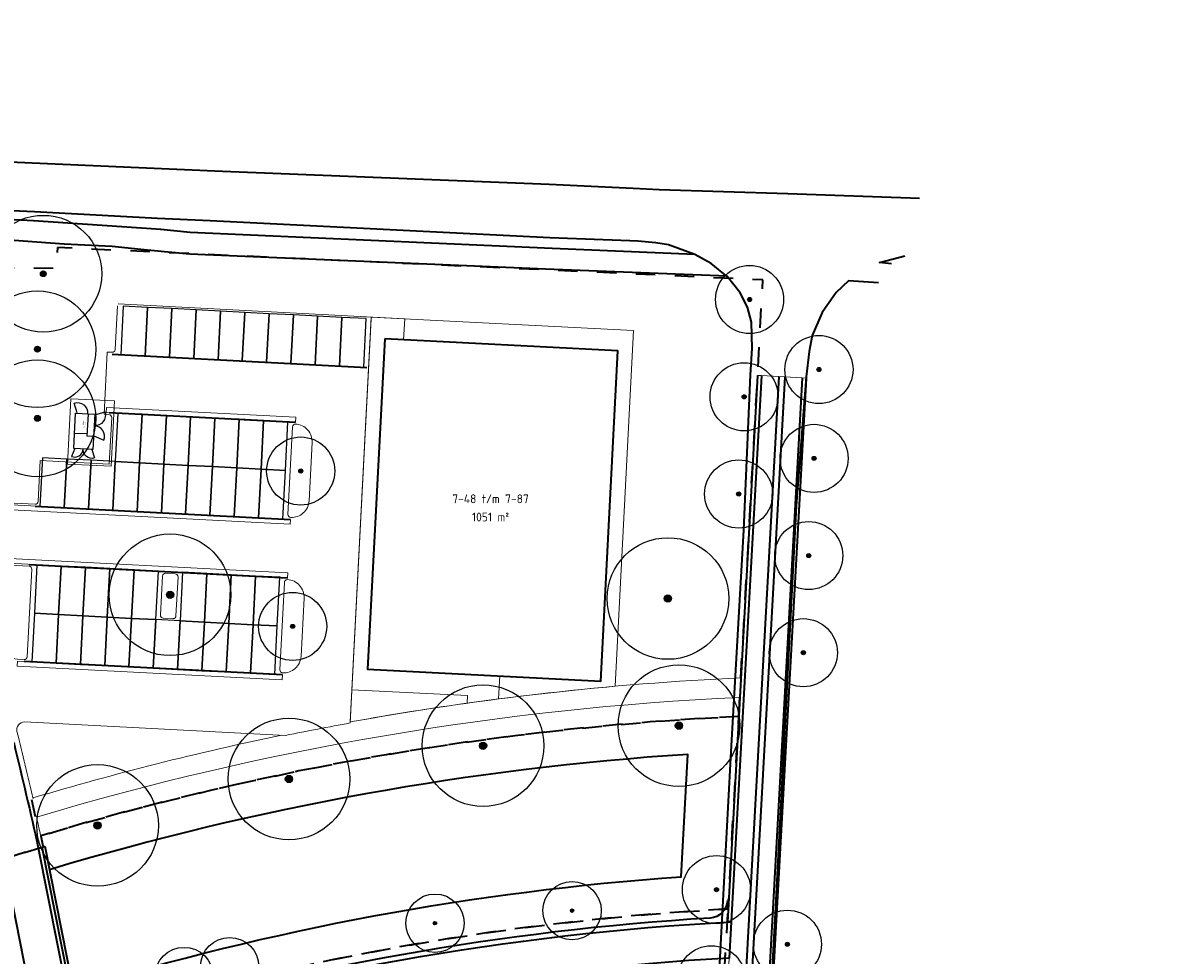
# Model space of a CAD drawing. Extents: x 168179 to 170299, y 448694 to 449599.
# Tile 31 of 32: x 168624 to 168741, y 449499 to 449595. Entities that reach past the tile are written whole.
import ezdxf
from ezdxf.enums import TextEntityAlignment as Align

# ---------------------------------------------------------------- set-up
doc = ezdxf.new("R2010")
doc.units = 0
doc.linetypes.add('NLCS-HIDDEN', pattern=[4, 2, -2])
doc.layers.get('0').update_dxf_attribs({"lineweight": 0})
for name, color, linetype, lineweight in [('N-WE-KG-GRENS_SECTIE-G', 210, 'NLCS-HIDDEN', 35), ('N-WE-VH-VERHARDING-G', 252, 'Continuous', 35), ('N-WE-VH-VERHARDING_ASFALT-O', 252, 'Continuous', 18), ('N-WE-VH-VERHARDING_ASFALT_ROOD-G', 10, 'Continuous', 35), ('N-WE-VH-VERHARDING_ASFALT_ROOD-O', 10, 'Continuous', 18), ('N06-WE-VH-KANTOPSLUITING_ACHTERKANTBAND-G', 50, 'Continuous', 35), ('N07-WE-OG-WEG_PARKEERPLAATS_GOOT-O', 162, 'Continuous', 18), ('N7-PV-GR-BOOM-S', 90, 'Continuous', 25), ('N7-WE-KG-GRENS_KADASTRAAL-G', 150, 'Continuous', 13), ('N7-WE-OG-KADASTRAAL_KAVELNUMMER-T18', 7, 'Continuous', 18), ('N7-WE-OG-TOPOGRAFIE_BEBOUWING_TRAFOHUISJE-G', 7, 'Continuous', 25), ('N7-WE-OG-WEG_PARKEERPLAATS_PRIVE-G', 7, 'Continuous', 25), ('N7-WE-VH-KANTOPSLUITING_ACHTERKANTBAND-G', 50, 'Continuous', 13), ('N7-WE-VH-VERHARDING-G', 252, 'Continuous', 35), ('N8-WE-KW-KUNSTWERK_BRUG_WEGVERKEERSBRUG-G', 170, 'Continuous', 35), ('N8-WE-OG-KADASTRAAL_KAVELNUMMER-T18', 7, 'Continuous', 18), ('N8-WE-OG-KADASTRAAL_KAVELOPPERVLAK-T18', 10, 'Continuous', 18), ('N8-WE-WH-WATERLIJN-G', 150, 'Continuous', 35), ('R-WE-VH-KANTVERHARDING-G', 210, 'Continuous', 35)]:
    doc.layers.add(name, color=color, linetype=linetype, lineweight=lineweight)
for name, color, linetype, lineweight, true_color in [('N6-PV-GR-BOOM-S', 3, 'Continuous', 25, 0x00ff00), ('N7-WE-KG-KADASTRAAL-O', 150, 'Continuous', 18, 0x007fff), ('N7-WE-KG-KADASTRAAL_BEBOUWING-G', 1, 'Continuous', 35, 0xff0000)]:
    doc.layers.add(name, color=color, linetype=linetype, lineweight=lineweight, true_color=true_color)
doc.styles.add('NLCS-ISO-M1000-T18', font='NLCS-ISO.ttf', dxfattribs={"height": 1.8})
doc.styles.get("Standard").update_dxf_attribs({"font": 'iso.shx'})

# ---------------------------------------------------------------- blocks, each defined once
blk = doc.blocks.new('B-SGR-BOOM_1E GROOTTE')
at = {"ltscale": 0.1}
h = blk.add_hatch(color=256, dxfattribs=at)
edge = h.paths.add_edge_path()
edge.add_arc((-0.002, 0.003), 0.15, 0, 360)
blk.add_circle((-0.002, 0.003), 3)
blk.add_circle((-0.002, 0.003), 0.15, dxfattribs=at)
blk = doc.blocks.new('SGR-BOOM_01')
at = {"ltscale": 0.1}
h = blk.add_hatch(color=256, dxfattribs=at)
edge = h.paths.add_edge_path()
edge.add_arc((0, 0), 0.15, 0, 360)
for radius in [2.5, 0.045]:
    blk.add_circle((0, 0), radius)
blk.add_circle((0, 0), 0.15, dxfattribs=at)
blk = doc.blocks.new('an-bb-sn-opp')
at = {"layer": 'N8-WE-OG-KADASTRAAL_KAVELNUMMER-T18', "style": 'NLCS-ISO-M1000-T18'}
blk.add_attdef('NUMMER', text='', height=1.8, dxfattribs=at).set_placement((0, 1.87), align=Align.MIDDLE)
at = {"layer": 'N8-WE-OG-KADASTRAAL_KAVELOPPERVLAK-T18', "style": 'NLCS-ISO-M1000-T18'}
blk.add_attdef('OPPERVLAK', text='', height=1.8, dxfattribs=at).set_placement((0, -1.87), align=Align.MIDDLE)

msp = doc.modelspace()

# ---------------------------------------------------------------- linework, layer by layer
at = {"layer": 'N-WE-KG-GRENS_SECTIE-G', "flags": 128}
for points in [[(168697.42, 449523.48), (168699.9, 449568.34), (168627.4, 449571.66), (168627.31, 449569.51), (168615.17, 449569.66), (168607.36, 449568.14), (168475.91, 449573.78), (168460.88, 449574.42), (168420.22, 449576.17), (168413.8, 449577.83), (168412.86, 449577.85), (168392.94, 449578.66), (168374.12, 449579.43), (168374.36, 449581.94), (168371.89, 449582.02), (168370.03, 449582.07), (168349.92, 449582.78), (168344.26, 449583.02), (168344.3, 449583.9), (168325.22, 449584.67), (168314.7, 449585.24), (168314.63, 449583.99), (168301.32, 449583.84), (168298.45, 449535.35), (168298.21, 449531.38), (168299.46, 449531.32), (168299.09, 449528.37), (168297.45, 449528.25), (168296.15, 449526.28), (168290.42, 449467.99), (168282.87, 449426.34), (168281.4, 449421.36), (168278.4, 449358.95), (168281.05, 449358.72), (168281.03, 449328.58), (168280.74, 449316.47), (168283.27, 449316.34), (168283.4, 449320.07, -0.008112), (168314.09, 449318.2), (168314.09, 449318.32, -0.002738), (168324.29, 449317.48), (168324.28, 449317.36, -0.009935), (168361.71, 449313.31, -0.022016), (168410.95, 449304.52, 0.018736), (168405.93, 449281.88), (168418.37, 449279.6, -0.018927), (168423.27, 449301.61), (168424.38, 449301.33), (168426.17, 449307.81), (168425.05, 449308.09, -0.134676), (168507.05, 449442.69), (168505.99, 449443.81, -0.011255), (168516, 449452.84), (168517.94, 449454.35), (168518.87, 449453.25, -0.097374), (168619.26, 449509.21), (168619.48, 449508.07), (168625.82, 449510.06), (168625.93, 449510.09), (168625.69, 449511.22, -0.061305)], [(168697.42, 449523.48, 0.061305), (168625.69, 449511.22), (168625.93, 449510.09), (168625.82, 449510.06), (168619.48, 449508.07), (168619.26, 449509.21, 0.097374), (168518.87, 449453.25), (168517.94, 449454.35), (168516, 449452.84, 0.011255), (168505.99, 449443.81), (168507.05, 449442.69, 0.134676), (168425.05, 449308.09), (168426.17, 449307.81), (168424.38, 449301.33), (168423.27, 449301.61, 0.086527), (168414.66, 449199.64), (168413.11, 449199.5, 0.01336), (168414.95, 449183.61), (168416.49, 449183.83, 0.06257), (168436.07, 449112.19, -0.030357), (168460.72, 449040.48, -0.062919), (168475.75, 448937.32), (168474.2, 448937.29, -0.009415), (168474.2, 448921.69), (168475.75, 448921.66, -0.05401), (168464.45, 448832.8, 0.032968), (168455.08, 448777.73), (168453.38, 448761.24), (168481.27, 448758.33), (168493.77, 448890.3, 0.090314), (168479.7, 449045.74, 0.030357), (168454.27, 449119.72, -0.061192), (168436.21, 449185.1), (168437.15, 449185.24), (168435.21, 449201.7), (168434.26, 449201.62, -0.084578), (168441.84, 449294.75), (168442.76, 449294.52, -0.008125), (168446.11, 449306.59), (168445.23, 449306.85, -0.12909), (168519.31, 449427.16), (168519.95, 449426.48, -0.015422), (168532.35, 449437.58), (168531.72, 449438.32, -0.091735), (168619.61, 449488.54), (168619.92, 449487.64, -0.011125), (168631.73, 449491.47), (168631.45, 449492.38, -0.059389), (168696.32, 449503.7)], [(168696.32, 449503.7, 0.059389), (168631.45, 449492.38), (168631.73, 449491.47, 0.011125), (168619.92, 449487.64), (168619.61, 449488.54, 0.091735), (168531.72, 449438.32), (168532.35, 449437.58, 0.015422), (168519.95, 449426.48), (168519.31, 449427.16, 0.12909), (168445.23, 449306.85), (168446.11, 449306.59, 0.008125), (168442.76, 449294.52), (168441.84, 449294.75, 0.017206), (168437.75, 449276.05), (168445.08, 449274.71, -0.029125), (168452.55, 449305.33, 0.095354), (168556.03, 449319.67, -0.120793), (168686.78, 449331.13)]]:
    msp.add_lwpolyline(points, format="xyb", close=True, dxfattribs=at)
at = {"layer": 'N-WE-VH-VERHARDING-G', "flags": 128}
msp.add_lwpolyline([(168704.35, 449558.25), (168673.22, 448995.39, 0.135498), (168698.38, 448879.67), (168712.25, 448853.26, -0.052646), (168732.61, 448802.03, -0.060721), (168740.57, 448750), (168740.84, 448741.19)], format="xyb", dxfattribs=at)
msp.add_lwpolyline([(168704.35, 449558.25), (168673.22, 448995.39, 0.135498), (168698.38, 448879.67), (168712.25, 448853.26, -0.052646), (168732.61, 448802.03, -0.060721), (168740.57, 448750), (168740.84, 448741.19)], format="xyb", dxfattribs=at)
msp.add_lwpolyline([(168699.35, 449558.53), (168696.25, 449502.34)], dxfattribs=at)
msp.add_lwpolyline([(168699.35, 449558.53), (168696.25, 449502.34)], dxfattribs=at)
at = {"layer": 'N-WE-VH-VERHARDING_ASFALT-O'}
for points in [[(168702.15, 449558.37), (168701.55, 449558.41), (168670.42, 448995.54, 0.135498), (168695.9, 448878.37), (168709.77, 448851.95, -0.052646), (168729.91, 448801.27, -0.060721), (168737.77, 448749.91), (168738.04, 448741.1), (168738.64, 448741.12), (168738.37, 448749.93, 0.060721), (168730.49, 448801.43, 0.052646), (168710.3, 448852.23), (168696.43, 448878.65, -0.135498), (168671.02, 448995.51)], [(168704.35, 449558.25), (168703.95, 449558.28), (168672.82, 448995.41, 0.135498), (168698.03, 448879.49), (168711.9, 448853.07, -0.052646), (168732.23, 448801.92, -0.060721), (168740.17, 448749.99), (168740.44, 448741.17), (168740.84, 448741.19), (168740.57, 448750, 0.060721), (168732.61, 448802.03, 0.052646), (168712.25, 448853.26), (168698.38, 448879.67, -0.135498), (168673.22, 448995.39)], [(168699.75, 449558.51), (168699.35, 449558.53), (168696.25, 449502.34, -0.000363), (168696.65, 449502.37)]]:
    msp.add_lwpolyline(points, format="xyb", close=True, dxfattribs=at)
at = {"layer": 'N-WE-VH-VERHARDING_ASFALT_ROOD-G'}
for points in [[(168701.55, 449558.41), (168670.42, 448995.54, 0.135498), (168695.9, 448878.37), (168709.77, 448851.95, -0.052646), (168729.91, 448801.27, -0.060721), (168737.77, 448749.91), (168738.04, 448741.1)], [(168702.15, 449558.37), (168671.02, 448995.51, 0.135498), (168696.43, 448878.65), (168710.3, 448852.23, -0.052646), (168730.49, 448801.43, -0.060721), (168738.37, 448749.93), (168738.64, 448741.12)], [(168703.95, 449558.28), (168672.82, 448995.41, 0.135498), (168698.03, 448879.49), (168711.9, 448853.07, -0.052646), (168732.23, 448801.92, -0.060721), (168740.17, 448749.99), (168740.44, 448741.17)]]:
    msp.add_lwpolyline(points, format="xyb", dxfattribs=at)
msp.add_lwpolyline([(168699.75, 449558.51), (168696.65, 449502.37)], dxfattribs=at)
at = {"layer": 'N-WE-VH-VERHARDING_ASFALT_ROOD-G', "flags": 128}
msp.add_lwpolyline([(168179.09, 449328.77), (168283.58, 449324.29, -0.02075), (168362.26, 449317.5, -0.028118), (168425.5, 449305.4), (168442.32, 449300.92), (168444.72, 449300.28, -0.251205), (168625.76, 449489.19), (168621.81, 449509.18, 0.015854), (168619.41, 449519.93), (168622.9, 449520.81, -0.006697), (168625.43, 449509.97), (168629.31, 449490.31, -0.062019), (168696.65, 449502.37), (168696.44, 449498.65, 0.516768), (168458.94, 449121.65, -0.030357), (168484.57, 449047.09, -0.090321), (168498.8, 448889.84)], format="xyb", dxfattribs=at)
at = {"layer": 'N-WE-VH-VERHARDING_ASFALT_ROOD-O'}
for points in [[(168701.55, 449558.41), (168699.75, 449558.51), (168696.65, 449502.37), (168696.44, 449498.65), (168668.63, 448995.64, 0.135498), (168694.31, 448877.53), (168708.18, 448851.12, -0.052646), (168728.18, 448800.79, -0.060721), (168735.97, 448749.86), (168736.24, 448741.05), (168738.04, 448741.1), (168737.77, 448749.91, 0.060721), (168729.91, 448801.27, 0.052646), (168709.77, 448851.95), (168695.9, 448878.37, -0.135498), (168670.42, 448995.54)], [(168703.95, 449558.28), (168702.15, 449558.37), (168671.02, 448995.51, 0.135498), (168696.43, 448878.65), (168710.3, 448852.23, -0.052646), (168730.49, 448801.43, -0.060721), (168738.37, 448749.93), (168738.64, 448741.12), (168740.44, 448741.17), (168740.17, 448749.99, 0.060721), (168732.23, 448801.92, 0.052646), (168711.9, 448853.07), (168698.03, 448879.49, -0.135498), (168672.82, 448995.41)]]:
    msp.add_lwpolyline(points, format="xyb", close=True, dxfattribs=at)
at = {"layer": 'N06-WE-VH-KANTOPSLUITING_ACHTERKANTBAND-G', "flags": 128}
msp.add_lwpolyline([(168696.25, 449504.54, -0.379654), (168694.49, 449502.76, 0.057689), (168631.69, 449491.59)], format="xyb", dxfattribs=at)
at = {"layer": 'N07-WE-OG-WEG_PARKEERPLAATS_GOOT-O'}
for points in [[(168651.88, 449553.72), (168651.9, 449554.22), (168632.43, 449555.22), (168632.4, 449554.72)], [(168651.33, 449543.23), (168651.36, 449543.73), (168620.04, 449545.35), (168620.01, 449544.85)], [(168620.45, 449539.82), (168620.43, 449539.32), (168651.05, 449537.74), (168651.08, 449538.24)], [(168650.51, 449527.25), (168650.53, 449527.75), (168623.29, 449529.16), (168623.26, 449528.66)]]:
    msp.add_lwpolyline(points, close=True, dxfattribs=at)
at = {"layer": 'N7-WE-KG-GRENS_KADASTRAAL-G', "flags": 128}
msp.add_lwpolyline([(168659.65, 449564.53), (168657.49, 449522.91, -0.022767), (168684.72, 449526.58), (168686.61, 449563.13)], format="xyb", close=True, dxfattribs=at)
at = {"layer": 'N7-WE-KG-KADASTRAAL-O', "flags": 128}
for points in [[(168685, 449561.06), (168661.03, 449562.3), (168659.28, 449528.35), (168683.24, 449527.11)], [(168628.44, 449549.42), (168628.78, 449556.13), (168633.26, 449555.9), (168632.92, 449549.19)]]:
    msp.add_lwpolyline(points, close=True, dxfattribs=at)
at = {"layer": 'N7-WE-KG-KADASTRAAL_BEBOUWING-G', "flags": 128}
msp.add_lwpolyline([(168661.03, 449562.3), (168659.28, 449528.35), (168683.24, 449527.11), (168685, 449561.06)], close=True, dxfattribs=at)
at = {"layer": 'N7-WE-OG-TOPOGRAFIE_BEBOUWING_TRAFOHUISJE-G', "ltscale": 0.05, "flags": 128}
for points in [[(168629.44, 449554.68), (168629.13, 449555.69, -0.533231), (168630.49, 449554.58, 3.275751)], [(168631.24, 449554.46), (168632.29, 449554.78, -0.522854), (168631.18, 449553.37, -0.418016)], [(168631.13, 449552.31), (168632.16, 449551.87, 0.51204), (168631.19, 449553.36, 0.209709)], [(168629.17, 449551), (168628.83, 449550.2, 0.533277), (168630.03, 449550.99, 0.003154)], [(168630.95, 449550.91), (168631.22, 449550.04, -0.533198), (168630.04, 449550.99, 0.019897)]]:
    msp.add_lwpolyline(points, format="xyb", dxfattribs=at)
msp.add_lwpolyline([(168629.09, 449551.03), (168629.08, 449551.04), (168629.27, 449554.64), (168629.28, 449554.65), (168631.22, 449554.54), (168631.23, 449554.53), (168631.04, 449550.93), (168631.03, 449550.92)], close=True, dxfattribs=at)
for points in [[(168631.11, 449552.26), (168630.47, 449552.3), (168630.59, 449554.58)], [(168630.48, 449552.51), (168629.16, 449552.57)]]:
    msp.add_lwpolyline(points, dxfattribs=at)
at = {"layer": 'N7-WE-OG-WEG_PARKEERPLAATS_PRIVE-G', "flags": 128}
for points in [[(168633.91, 449560.65), (168636.41, 449560.52), (168636.67, 449565.52), (168634.17, 449565.65)], [(168636.41, 449560.52), (168638.9, 449560.4), (168639.16, 449565.39), (168636.67, 449565.52)], [(168638.9, 449560.4), (168641.4, 449560.27), (168641.66, 449565.26), (168639.16, 449565.39)], [(168641.4, 449560.27), (168643.9, 449560.14), (168644.16, 449565.13), (168641.66, 449565.26)], [(168643.9, 449560.14), (168646.39, 449560.01), (168646.65, 449565), (168644.16, 449565.13)], [(168646.39, 449560.01), (168648.89, 449559.88), (168649.15, 449564.87), (168646.65, 449565)], [(168648.89, 449559.88), (168651.39, 449559.75), (168651.65, 449564.74), (168649.15, 449564.87)], [(168651.39, 449559.75), (168653.88, 449559.62), (168654.14, 449564.61), (168651.65, 449564.74)], [(168653.88, 449559.62), (168656.38, 449559.49), (168656.64, 449564.48), (168654.14, 449564.61)], [(168656.38, 449559.49), (168658.88, 449559.36), (168659.14, 449564.36), (168656.64, 449564.48)], [(168636.1, 449554.53), (168633.6, 449554.66), (168633.34, 449549.67), (168635.84, 449549.54)], [(168638.59, 449554.4), (168636.1, 449554.53), (168635.84, 449549.54), (168638.34, 449549.41)], [(168641.09, 449554.27), (168638.59, 449554.4), (168638.34, 449549.41), (168640.83, 449549.28)], [(168643.59, 449554.15), (168641.09, 449554.27), (168640.83, 449549.28), (168643.33, 449549.15)], [(168646.08, 449554.02), (168643.59, 449554.15), (168643.33, 449549.15), (168645.83, 449549.02)], [(168648.58, 449553.89), (168646.08, 449554.02), (168645.83, 449549.02), (168648.32, 449548.89)], [(168651.08, 449553.76), (168648.58, 449553.89), (168648.32, 449548.89), (168650.82, 449548.76)], [(168628.35, 449549.93), (168625.85, 449550.06), (168625.59, 449545.06), (168628.09, 449544.93)], [(168630.85, 449549.8), (168628.35, 449549.93), (168628.09, 449544.93), (168630.59, 449544.8)], [(168633.34, 449549.67), (168630.85, 449549.8), (168630.59, 449544.8), (168633.08, 449544.68)], [(168635.84, 449549.54), (168633.34, 449549.67), (168633.08, 449544.68), (168635.58, 449544.55)], [(168638.34, 449549.41), (168635.84, 449549.54), (168635.58, 449544.55), (168638.08, 449544.42)], [(168640.83, 449549.28), (168638.34, 449549.41), (168638.08, 449544.42), (168640.57, 449544.29)], [(168643.33, 449549.15), (168640.83, 449549.28), (168640.57, 449544.29), (168643.07, 449544.16)], [(168645.83, 449549.02), (168643.33, 449549.15), (168643.07, 449544.16), (168645.57, 449544.03)], [(168648.32, 449548.89), (168645.83, 449549.02), (168645.57, 449544.03), (168648.06, 449543.9)], [(168650.82, 449548.76), (168648.32, 449548.89), (168648.06, 449543.9), (168650.56, 449543.77)], [(168627.78, 449538.94), (168625.28, 449539.07), (168625.03, 449534.08), (168627.52, 449533.95)], [(168630.28, 449538.81), (168627.78, 449538.94), (168627.52, 449533.95), (168630.02, 449533.82)], [(168632.77, 449538.68), (168630.28, 449538.81), (168630.02, 449533.82), (168632.52, 449533.69)], [(168635.27, 449538.55), (168632.77, 449538.68), (168632.52, 449533.69), (168635.01, 449533.56)], [(168637.77, 449538.42), (168635.27, 449538.55), (168635.01, 449533.56), (168637.51, 449533.43)], [(168642.76, 449538.17), (168640.26, 449538.3), (168640.01, 449533.3), (168642.5, 449533.17)], [(168645.26, 449538.04), (168642.76, 449538.17), (168642.5, 449533.17), (168645, 449533.04)], [(168647.75, 449537.91), (168645.26, 449538.04), (168645, 449533.04), (168647.5, 449532.91)], [(168650.25, 449537.78), (168647.75, 449537.91), (168647.5, 449532.91), (168649.99, 449532.79)], [(168627.52, 449533.95), (168625.03, 449534.08), (168624.77, 449529.08), (168627.26, 449528.95)], [(168630.02, 449533.82), (168627.52, 449533.95), (168627.26, 449528.95), (168629.76, 449528.83)], [(168632.52, 449533.69), (168630.02, 449533.82), (168629.76, 449528.83), (168632.26, 449528.7)], [(168635.01, 449533.56), (168632.52, 449533.69), (168632.26, 449528.7), (168634.75, 449528.57)], [(168637.51, 449533.43), (168635.01, 449533.56), (168634.75, 449528.57), (168637.25, 449528.44)], [(168640.01, 449533.3), (168637.51, 449533.43), (168637.25, 449528.44), (168639.75, 449528.31)], [(168642.5, 449533.17), (168640.01, 449533.3), (168639.75, 449528.31), (168642.24, 449528.18)], [(168645, 449533.04), (168642.5, 449533.17), (168642.24, 449528.18), (168644.74, 449528.05)], [(168647.5, 449532.91), (168645, 449533.04), (168644.74, 449528.05), (168647.24, 449527.92)], [(168649.99, 449532.79), (168647.5, 449532.91), (168647.24, 449527.92), (168649.73, 449527.79)]]:
    msp.add_lwpolyline(points, close=True, dxfattribs=at)
at = {"layer": 'N7-WE-VH-KANTOPSLUITING_ACHTERKANTBAND-G', "flags": 128}
for points in [[(168633.57, 449565.68), (168633.34, 449561.18, -0.414214), (168633.02, 449560.9), (168632.52, 449560.93), (168632.19, 449554.53), (168632.69, 449554.51, -0.414214), (168632.98, 449554.19), (168632.73, 449549.4), (168625.64, 449549.77), (168625.42, 449545.57, -0.414214), (168625.11, 449545.29), (168620.05, 449545.55, -0.388061)], [(168625.93, 449510.09, 0.001929), (168625.23, 449513.22, 0.003013)]]:
    msp.add_lwpolyline(points, format="xyb", dxfattribs=at)
for points in [[(168633.63, 449565.88), (168663.09, 449564.35), (168662.98, 449562.2)], [(168672.74, 449525.28), (168672.86, 449527.65)], [(168669.51, 449524.84), (168669.55, 449525.62), (168657.66, 449526.23)]]:
    msp.add_lwpolyline(points, dxfattribs=at)
at = {"layer": 'N7-WE-VH-KANTOPSLUITING_ACHTERKANTBAND-G', "linetype": 'ByBlock', "flags": 128}
msp.add_lwpolyline([(168624.91, 449515, 0.003832), (168623.24, 449521.92, -0.484822), (168624.01, 449522.91), (168650.85, 449521.53, -0.005602), (168657.49, 449522.81), (168659.64, 449564.33)], format="xyb", dxfattribs=at)
at = {"layer": 'N7-WE-VH-KANTOPSLUITING_ACHTERKANTBAND-G'}
for points in [[(168651.87, 449553.52, -0.414214), (168653.57, 449551.63), (168653.26, 449545.63, -0.414214), (168651.37, 449543.93, -0.414214), (168651.09, 449544.24), (168651.55, 449553.23, -0.414214)], [(168651.04, 449537.54, -0.414214), (168652.74, 449535.65), (168652.43, 449529.66, -0.414214), (168650.54, 449527.95, -0.414214), (168650.26, 449528.27), (168650.72, 449537.25, -0.414214)]]:
    msp.add_lwpolyline(points, format="xyb", close=True, dxfattribs=at)
at = {"layer": 'N7-WE-VH-KANTOPSLUITING_ACHTERKANTBAND-G', "flags": 128}
for points in [[(168620.42, 449539.12), (168624.48, 449538.91, -0.414214), (168624.76, 449538.6), (168624.29, 449529.61, -0.414214), (168623.98, 449529.33), (168623.3, 449529.36, -0.322915), (168621.66, 449530.68), (168619.6, 449538.11, -0.511813)], [(168639.27, 449533.54), (168638.27, 449533.59, -0.414214), (168637.98, 449533.91), (168638.19, 449537.9, -0.414214), (168638.51, 449538.19), (168639.51, 449538.13, -0.414214), (168639.79, 449537.82), (168639.58, 449533.82, -0.414214)]]:
    msp.add_lwpolyline(points, format="xyb", close=True, dxfattribs=at)
at = {"layer": 'N7-WE-VH-KANTOPSLUITING_ACHTERKANTBAND-G'}
for radius, start, end in [(301.83, 92.6085, 100.2829), (299.83, 92.6472, 106.6914), (301.83, 101.644, 106.6512)]:
    msp.add_arc((168711.37, 449225.93), radius, start, end, dxfattribs=at)
at = {"layer": 'N7-WE-VH-VERHARDING-G', "flags": 128}
for points in [[(168633.01, 449560.7), (168659.18, 449559.35)], [(168632.7, 449554.71), (168651.88, 449553.72)], [(168625.1, 449545.09), (168651.36, 449543.73)], [(168624.49, 449539.11), (168651.05, 449537.74)], [(168650.53, 449527.75), (168623.97, 449529.13)]]:
    msp.add_lwpolyline(points, dxfattribs=at)
at = {"layer": 'N7-WE-VH-VERHARDING-G'}
msp.add_lwpolyline([(168624.72, 449514.95), (168625.12, 449513.19)], dxfattribs=at)
at = {"layer": 'N8-WE-KW-KUNSTWERK_BRUG_WEGVERKEERSBRUG-G', "flags": 128}
msp.add_lwpolyline([(168626.11, 449510.14), (168629.49, 449492.99), (168629.21, 449492.9), (168625.82, 449510.06)], close=True, dxfattribs=at)
at = {"layer": 'N8-WE-WH-WATERLIJN-G'}
msp.add_lwpolyline([(168629.02, 449495.4, -0.056562), (168691.5, 449507.01), (168692.19, 449519.58, 0.056822), (168626.58, 449507.73)], format="xyb", dxfattribs=at)
at = {"layer": 'R-WE-VH-KANTVERHARDING-G'}
for points in [[(168716, 449576.71), (168702.45, 449577.18), (168689.23, 449577.6), (168686.58, 449577.73), (168677.93, 449578.13), (168644.37, 449579.49), (168609.13, 449581.03), (168598, 449581.52), (168568.3, 449582.75), (168534.09, 449584.22), (168513.06, 449585.12), (168474.06, 449586.75), (168422.68, 449588.95), (168409.21, 449589.53), (168363.67, 449591.51), (168356.82, 449591.8), (168321.04, 449593.39), (168313.02, 449594.2), (168309.07, 449594.53), (168305.22, 449594.77)], [(168694.74, 449484.67), (168695.8, 449504.52), (168696.64, 449519.88), (168697.93, 449542.62), (168698.63, 449558.58), (168698.81, 449561.29), (168698.72, 449564.01), (168698.32, 449565.55), (168697.57, 449567.01), (168696.25, 449568.66), (168694.58, 449570.02), (168692.91, 449570.97), (168690.2, 449571.95), (168688.9, 449572.15), (168687.04, 449572.33), (168686.23, 449572.36), (168678, 449572.67), (168643.1, 449574.4), (168637.68, 449574.67), (168625.04, 449575.34), (168617.23, 449575.67)], [(168713.13, 449570.01), (168711.9, 449570.12), (168714.48, 449570.8)], [(168711.78, 449568.05), (168708.7, 449568.23), (168707.44, 449567.04), (168706, 449565), (168704.95, 449562.64), (168704.66, 449561), (168704.33, 449558.37), (168703.31, 449545.14), (168701.21, 449503.92), (168699.95, 449481.22), (168697.99, 449446.37), (168698.19, 449444.27), (168697.83, 449438.22), (168697.56, 449436.71), (168695.72, 449401.3), (168695.85, 449399.79), (168695.68, 449392.32), (168695.12, 449391.45), (168693.36, 449360.88), (168692.31, 449344.04), (168689.64, 449299.28)]]:
    msp.add_lwpolyline(points, dxfattribs=at)
for points in [[(168692.91, 449570.97), (168678.24, 449571.58), (168641.03, 449573.21), (168638.02, 449573.51), (168637.56, 449573.57), (168624.93, 449574.41), (168621.62, 449574.58), (168611.63, 449575), (168597.87, 449575.01), (168569.02, 449576.13), (168533.44, 449577.77), (168512.84, 449578.61), (168479.5, 449579.96, 0.107964), (168477.53, 449579.62, -0.107964), (168474.98, 449579.17), (168461.73, 449579.77, -0.107964), (168459.24, 449580.45, 0.107921), (168457.31, 449580.97), (168447.27, 449581.44), (168425.74, 449582.28), (168419.07, 449582.65), (168409.32, 449583.03), (168379.11, 449584.4)], [(168696.25, 449568.71), (168677.55, 449569.43), (168641, 449570.99), (168638.39, 449571.23), (168635.96, 449571.46), (168633.01, 449571.79), (168628.08, 449572.01), (168621.54, 449572.48), (168611.55, 449572.9), (168597.8, 449572.88), (168567.94, 449574.2), (168532.5, 449575.64), (168513.82, 449576.45), (168479.42, 449577.87, 0.107964), (168478.33, 449577.67, -0.107964), (168474.9, 449577.07), (168461.63, 449577.67, -0.107964), (168458.27, 449578.58, 0.107964), (168457.2, 449578.87), (168448.14, 449579.18), (168426.09, 449580.11), (168408.2, 449580.93), (168377.68, 449582.32)]]:
    msp.add_lwpolyline(points, format="xyb", dxfattribs=at)

# ---------------------------------------------------------------- block references
at = {"layer": 'N6-PV-GR-BOOM-S'}
for p, xscale, yscale, zscale, rotation in [((168695.13, 449505.68), 1.400000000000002, 1.400000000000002, 1.400000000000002, 266.7913201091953), ((168702.42, 449500.07), 1.4, 1.4, 1.4, 86.85763884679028), ((168694.61, 449496.42), 1.400000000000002, 1.400000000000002, 1.400000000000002, 266.7913201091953)]:
    msp.add_blockref('SGR-BOOM_01', p, dxfattribs=dict(at, xscale=xscale, yscale=yscale, zscale=zscale, rotation=rotation))
at = {"layer": 'N6-PV-GR-BOOM-S', "xscale": 1.2, "yscale": 1.2, "zscale": 1.2}
for p in [(168680.29, 449503.52), (168666.2, 449502.23), (168645.1, 449497.77), (168640.41, 449496.75)]:
    msp.add_blockref('SGR-BOOM_01', p, dxfattribs=at)
at = {"layer": 'N7-PV-GR-BOOM-S'}
for name, p, xscale, yscale, zscale in [('B-SGR-BOOM_1E GROOTTE', (168625.95, 449568.97), 2, 2, 2), ('B-SGR-BOOM_1E GROOTTE', (168625.95, 449568.97), 2, 2, 2), ('B-SGR-BOOM_1E GROOTTE', (168625.34, 449561.21), 2, 2, 2), ('B-SGR-BOOM_1E GROOTTE', (168625.34, 449561.21), 2, 2, 2), ('B-SGR-BOOM_1E GROOTTE', (168625.34, 449554.11), 2, 2, 2), ('B-SGR-BOOM_1E GROOTTE', (168625.34, 449554.11), 2, 2, 2), ('SGR-BOOM_01', (168652.4, 449548.7), 1.4, 1.4, 1.4), ('SGR-BOOM_01', (168638.97, 449535.98), 2.5, 2.5, 2.5), ('SGR-BOOM_01', (168690.14, 449535.6), 2.5, 2.5, 2.5), ('SGR-BOOM_01', (168651.57, 449532.73), 1.4, 1.4, 1.4)]:
    msp.add_blockref(name, p, dxfattribs=dict(at, xscale=xscale, yscale=yscale, zscale=zscale))
for p, xscale, yscale, zscale, rotation in [((168698.53, 449566.33), 1.400000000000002, 1.400000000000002, 1.400000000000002, 266.7913201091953), ((168705.66, 449559.13), 1.4, 1.4, 1.4, 175.6911933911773), ((168697.97, 449556.33), 1.400000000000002, 1.400000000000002, 1.400000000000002, 266.7913201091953), ((168705.16, 449550), 1.4, 1.4, 1.4, 86.85763884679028), ((168697.41, 449546.34), 1.400000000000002, 1.400000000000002, 1.400000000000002, 266.7913201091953), ((168704.61, 449540.01), 1.4, 1.4, 1.4, 86.85763884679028), ((168704.06, 449530.03), 1.4, 1.4, 1.4, 86.85763884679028), ((168691.27, 449522.53), 2.5, 2.5, 2.5, 354.8011161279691), ((168671.14, 449520.47), 2.5, 2.5, 2.5, 358.7024337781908), ((168651.19, 449517.05), 2.5, 2.5, 2.5, 358.7024337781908), ((168631.52, 449512.28), 2.5, 2.5, 2.5, 358.7024337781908)]:
    msp.add_blockref('SGR-BOOM_01', p, dxfattribs=dict(at, xscale=xscale, yscale=yscale, zscale=zscale, rotation=rotation))
at = {"layer": 'N7-WE-OG-KADASTRAAL_KAVELNUMMER-T18', "xscale": 0.5, "yscale": 0.5, "zscale": 0.5}
msp.add_blockref('an-bb-sn-opp', (168671.91, 449544.91), dxfattribs=at).add_auto_attribs({'NUMMER': '7-48 t/m 7-87', 'OPPERVLAK': '1051 m²'})

# ---------------------------------------------------------------- texts
at = {"layer": 'N7-WE-OG-TOPOGRAFIE_BEBOUWING_TRAFOHUISJE-G', "linetype": 'NLCS-HIDDEN', "ltscale": 0.05}
for s, p in [('Compactstation', (168630.04, 449553.47)), ('PACTO-30', (168630.23, 449553.46))]:
    msp.add_text(s, height=0.08, rotation=87.0385, dxfattribs=at).set_placement(p, align=Align.MIDDLE_CENTER)

doc.saveas('drawing.dxf')
